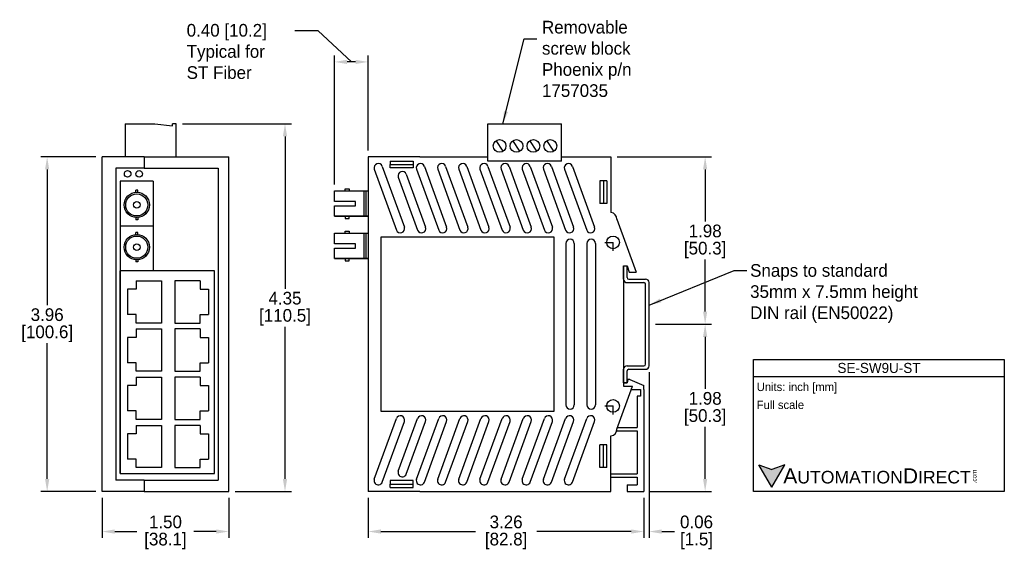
# Model space of a CAD drawing. Header units: inches. Extents: x 955.8 to 967.5, y 546 to 552.3.
import ezdxf

# ---------------------------------------------------------------- set-up
doc = ezdxf.new("R2010")
doc.units = ezdxf.units.IN
doc.header["$MEASUREMENT"] = 0
doc.linetypes.add('CENTER', pattern=[2, 1.25, -0.25, 0.25, -0.25])
for name, color, linetype in [('Centerline', 40, 'CENTER'), ('Dimensions', 140, 'Continuous'), ('Text', 140, 'Continuous')]:
    doc.layers.add(name, color=color, linetype=linetype)
doc.styles.add('\\M+2ABAC\\M+2A6A11', font='txt')
doc.dimstyles.get("Standard").update_dxf_attribs({"dimscale": 1.5, "dimtxt": 0.1, "dimasz": 0.1, "dimexe": 0.05, "dimexo": 0.05, "dimgap": 0.025, "dimtad": 0, "dimtih": 1, "dimtoh": 1, "dimrnd": 0.0005, "dimzin": 0, "dimdsep": 46, "dimtxsty": 'Standard', "dimcen": 0, "dimadec": 0, "dimazin": 0, "dimtfac": 1, "dimtofl": 0, "dimtmove": 0, "dimatfit": 3, "dimfxl": 0, "dimtolj": 1, "dimtzin": 0, "dimarcsym": 0})

# ---------------------------------------------------------------- blocks, each defined once
blk = doc.blocks.new('*D0')
at = {"layer": 'Defpoints', "color": 0}
for p in [(963.272, 548.701), (963.936, 548.701), (963.212, 546.721)]:
    blk.add_point(p, dxfattribs=at)
at = {"layer": 'Dimensions', "color": 0, "lineweight": -2}
for p, q in [((963.347, 548.701), (964.011, 548.701)), ((963.936, 548.551), (963.936, 547.936)), ((963.936, 546.871), (963.936, 547.486)), ((963.287, 546.721), (964.011, 546.721))]:
    blk.add_line(p, q, dxfattribs=at)
at = {"layer": 'Dimensions', "color": 0}
for points in [[(963.911, 548.551), (963.961, 548.551), (963.936, 548.701)], [(963.911, 546.871), (963.961, 546.871), (963.936, 546.721)]]:
    blk.add_solid(points, dxfattribs=at)
at = {"layer": 'Dimensions', "color": 0, "char_height": 0.15, "attachment_point": 5}
for s, insert in [('\\A1;1.98', (963.936, 547.823)), ('\\A1;[50.3]', (963.936, 547.598))]:
    blk.add_mtext(s, dxfattribs=dict(at, insert=insert))
blk = doc.blocks.new('*D1')
at = {"layer": 'Defpoints', "color": 0}
for p in [(962.822, 550.681), (963.272, 548.701), (963.936, 548.701)]:
    blk.add_point(p, dxfattribs=at)
at = {"layer": 'Dimensions', "color": 0, "lineweight": -2}
for p, q in [((962.897, 550.681), (964.011, 550.681)), ((963.936, 550.531), (963.936, 549.916)), ((963.936, 548.851), (963.936, 549.466)), ((963.347, 548.701), (964.011, 548.701))]:
    blk.add_line(p, q, dxfattribs=at)
at = {"layer": 'Dimensions', "color": 0}
for points in [[(963.911, 550.531), (963.961, 550.531), (963.936, 550.681)], [(963.911, 548.851), (963.961, 548.851), (963.936, 548.701)]]:
    blk.add_solid(points, dxfattribs=at)
at = {"layer": 'Dimensions', "color": 0, "char_height": 0.15, "attachment_point": 5}
for s, insert in [('\\A1;1.98', (963.936, 549.803)), ('\\A1;[50.3]', (963.936, 549.578))]:
    blk.add_mtext(s, dxfattribs=dict(at, insert=insert))
blk = doc.blocks.new('*D2')
at = {"layer": 'Defpoints', "color": 0}
for p in [(959.952, 546.721), (963.212, 546.721), (963.212, 546.249)]:
    blk.add_point(p, dxfattribs=at)
at = {"layer": 'Dimensions', "color": 0, "lineweight": -2}
for p, q in [((959.952, 546.646), (959.952, 546.174)), ((963.212, 546.646), (963.212, 546.174)), ((960.102, 546.249), (961.219, 546.249)), ((963.062, 546.249), (961.944, 546.249))]:
    blk.add_line(p, q, dxfattribs=at)
at = {"layer": 'Dimensions', "color": 0}
for points in [[(960.102, 546.274), (960.102, 546.224), (959.952, 546.249)], [(963.062, 546.274), (963.062, 546.224), (963.212, 546.249)]]:
    blk.add_solid(points, dxfattribs=at)
at = {"layer": 'Dimensions', "color": 0, "char_height": 0.15, "attachment_point": 5}
for s, insert in [('\\A1;3.26', (961.582, 546.362)), ('\\A1;[82.8]', (961.582, 546.137))]:
    blk.add_mtext(s, dxfattribs=dict(at, insert=insert))
blk = doc.blocks.new('*D3')
at = {"layer": 'Defpoints', "color": 0}
for p in [(963.272, 548.208), (963.212, 546.721), (963.272, 546.249)]:
    blk.add_point(p, dxfattribs=at)
at = {"layer": 'Dimensions', "color": 0, "lineweight": -2}
for p, q in [((963.272, 548.133), (963.272, 546.174)), ((963.212, 546.646), (963.212, 546.174)), ((963.062, 546.249), (962.912, 546.249)), ((963.422, 546.249), (963.572, 546.249))]:
    blk.add_line(p, q, dxfattribs=at)
at = {"layer": 'Dimensions', "color": 0}
for points in [[(963.062, 546.274), (963.062, 546.224), (963.212, 546.249)], [(963.422, 546.274), (963.422, 546.224), (963.272, 546.249)]]:
    blk.add_solid(points, dxfattribs=at)
at = {"layer": 'Dimensions', "color": 0, "char_height": 0.15, "attachment_point": 5}
for s, insert in [('\\A1;0.06', (963.834, 546.362)), ('\\A1;[1.5]', (963.834, 546.137))]:
    blk.add_mtext(s, dxfattribs=dict(at, insert=insert))
blk = doc.blocks.new('*D5')
at = {"layer": 'Defpoints', "color": 0}
for p in [(957.678, 551.071), (958.303, 546.721), (958.967, 546.721)]:
    blk.add_point(p, dxfattribs=at)
at = {"layer": 'Dimensions', "color": 0, "lineweight": -2}
for p, q in [((957.753, 551.071), (959.042, 551.071)), ((958.967, 550.921), (958.967, 549.121)), ((958.967, 546.871), (958.967, 548.671)), ((958.378, 546.721), (959.042, 546.721))]:
    blk.add_line(p, q, dxfattribs=at)
at = {"layer": 'Dimensions', "color": 0}
for points in [[(958.942, 550.921), (958.992, 550.921), (958.967, 551.071)], [(958.942, 546.871), (958.992, 546.871), (958.967, 546.721)]]:
    blk.add_solid(points, dxfattribs=at)
at = {"layer": 'Dimensions', "color": 0, "char_height": 0.15, "attachment_point": 5}
for s, insert in [('\\A1;4.35', (958.967, 549.008)), ('\\A1;[110.5]', (958.967, 548.783))]:
    blk.add_mtext(s, dxfattribs=dict(at, insert=insert))
blk = doc.blocks.new('*D6')
at = {"layer": 'Defpoints', "color": 0}
for p in [(956.803, 546.721), (958.303, 546.721), (956.803, 546.249)]:
    blk.add_point(p, dxfattribs=at)
at = {"layer": 'Dimensions', "color": 0, "lineweight": -2}
for p, q in [((956.803, 546.646), (956.803, 546.174)), ((958.303, 546.646), (958.303, 546.174)), ((956.953, 546.249), (957.215, 546.249)), ((958.153, 546.249), (957.89, 546.249))]:
    blk.add_line(p, q, dxfattribs=at)
at = {"layer": 'Dimensions', "color": 0}
for points in [[(956.953, 546.274), (956.953, 546.224), (956.803, 546.249)], [(958.153, 546.274), (958.153, 546.224), (958.303, 546.249)]]:
    blk.add_solid(points, dxfattribs=at)
at = {"layer": 'Dimensions', "color": 0, "char_height": 0.15, "attachment_point": 5}
for s, insert in [('\\A1;1.50', (957.553, 546.362)), ('\\A1;[38.1]', (957.553, 546.137))]:
    blk.add_mtext(s, dxfattribs=dict(at, insert=insert))
blk = doc.blocks.new('*D7')
at = {"layer": 'Defpoints', "color": 0}
for p in [(956.154, 550.681), (956.803, 550.681), (956.803, 546.721)]:
    blk.add_point(p, dxfattribs=at)
at = {"layer": 'Dimensions', "color": 0, "lineweight": -2}
for p, q in [((956.728, 550.681), (956.079, 550.681)), ((956.154, 550.531), (956.154, 548.926)), ((956.154, 546.871), (956.154, 548.476)), ((956.728, 546.721), (956.079, 546.721))]:
    blk.add_line(p, q, dxfattribs=at)
at = {"layer": 'Dimensions', "color": 0}
for points in [[(956.129, 550.531), (956.179, 550.531), (956.154, 550.681)], [(956.129, 546.871), (956.179, 546.871), (956.154, 546.721)]]:
    blk.add_solid(points, dxfattribs=at)
at = {"layer": 'Dimensions', "color": 0, "char_height": 0.15, "attachment_point": 5}
for s, insert in [('\\A1;3.96', (956.154, 548.813)), ('\\A1;[100.6]', (956.154, 548.588))]:
    blk.add_mtext(s, dxfattribs=dict(at, insert=insert))
blk = doc.blocks.new('*D9')
at = {"layer": 'Defpoints', "color": 0}
for p in [(959.552, 551.803), (959.952, 550.681), (959.552, 550.277)]:
    blk.add_point(p, dxfattribs=at)
at = {"layer": 'Dimensions', "color": 0, "lineweight": -2}
for p, q in [((959.552, 550.352), (959.552, 551.878)), ((959.952, 550.756), (959.952, 551.878)), ((959.802, 551.803), (959.702, 551.803))]:
    blk.add_line(p, q, dxfattribs=at)
at = {"layer": 'Dimensions', "color": 0}
for points in [[(959.702, 551.828), (959.702, 551.778), (959.552, 551.803)], [(959.802, 551.828), (959.802, 551.778), (959.952, 551.803)]]:
    blk.add_solid(points, dxfattribs=at)

msp = doc.modelspace()

# ---------------------------------------------------------------- hatches: boundary and pattern name
at = {"layer": 'Dimensions'}
msp.add_hatch(color=256, dxfattribs=at).paths.add_polyline_path([(964.877, 547.039), (964.724, 546.983), (964.571, 547.039), (964.724, 546.774)])

# ---------------------------------------------------------------- linework, layer by layer
for p, q in [((957.078, 551.071), (957.428, 551.071)), ((957.078, 551.071), (957.078, 550.681)), ((957.428, 551.071), (957.637, 551.046, 45)), ((957.678, 551.071), (957.637, 551.071)), ((957.637, 551.046, 45), (957.637, 551.071, 45)), ((957.678, 550.681), (957.678, 551.071)), ((961.366, 550.681), (961.366, 551.071)), ((961.366, 551.071, 0.03), (962.238, 551.071, 0.03)), ((962.238, 550.681), (962.238, 551.071)), ((961.546, 550.747, 0.03), (961.463, 550.872, 0.03)), ((961.746, 550.747, 0.04), (961.663, 550.872, 0.04)), ((961.946, 550.747, 0.03), (961.863, 550.872, 0.03)), ((962.146, 550.747, 0.04), (962.063, 550.872, 0.04)), ((956.803, 546.721), (956.803, 550.681)), ((957.303, 550.681), (956.803, 550.681)), ((957.303, 550.681), (957.303, 550.546)), ((957.303, 550.681), (957.303, 550.546)), ((957.303, 550.681), (958.303, 550.681)), ((958.303, 546.721), (958.303, 550.681)), ((959.952, 550.681), (959.952, 546.721)), ((960.112, 550.681), (959.952, 550.681)), ((960.562, 550.681), (960.112, 550.681)), ((960.212, 550.631), (960.212, 550.591)), ((960.212, 550.631), (960.482, 550.631)), ((960.212, 550.591), (960.482, 550.591)), ((960.212, 550.551), (960.212, 550.591)), ((960.482, 550.631), (960.482, 550.591)), ((960.482, 550.591), (960.482, 550.551)), ((960.562, 550.681), (961.366, 550.681)), ((961.366, 550.631, 0.03), (961.366, 550.681)), ((962.238, 550.631, 0.03), (961.366, 550.631, 0.03)), ((962.238, 550.681), (962.492, 550.681)), ((962.238, 550.631, 0.03), (962.238, 550.681)), ((962.492, 550.681), (962.732, 550.681)), ((962.732, 550.681), (962.822, 550.681)), ((962.822, 550.681), (962.822, 550.681)), ((962.822, 550.681), (962.822, 550.023)), ((957.303, 550.546), (956.965, 550.546)), ((956.965, 550.546), (956.965, 546.855)), ((957.303, 550.546), (958.178, 550.546)), ((958.178, 550.546), (958.178, 546.855)), ((960.023, 550.534, 45), (960.285, 549.815, 45)), ((960.117, 550.568, 45), (960.379, 549.849, 45)), ((960.482, 550.551), (960.212, 550.551)), ((960.401, 550.474, 45), (960.629, 549.849, 45)), ((960.523, 550.534, 45), (960.785, 549.815, 45)), ((960.617, 550.568, 45), (960.879, 549.849, 45)), ((960.773, 550.534, 45), (961.035, 549.815, 45)), ((960.867, 550.568, 45), (961.129, 549.849, 45)), ((961.023, 550.534, 45), (961.285, 549.815, 45)), ((961.117, 550.568, 45), (961.379, 549.849, 45)), ((961.273, 550.534, 45), (961.535, 549.815, 45)), ((961.367, 550.568, 45), (961.629, 549.849, 45)), ((961.523, 550.534, 45), (961.785, 549.815, 45)), ((961.617, 550.568, 45), (961.879, 549.849, 45)), ((961.773, 550.534, 45), (962.035, 549.815, 45)), ((961.867, 550.568, 45), (962.129, 549.849, 45)), ((962.023, 550.534, 45), (962.285, 549.815, 45)), ((962.117, 550.568, 45), (962.379, 549.849, 45)), ((962.273, 550.534, 45), (962.535, 549.815, 45)), ((962.367, 550.568, 45), (962.629, 549.849, 45)), ((957.019, 550.393, -45), (957.019, 549.331, -45)), ((957.409, 550.393, -45), (957.019, 550.393, -45)), ((957.409, 550.393, -45), (957.409, 549.331, -45)), ((960.307, 550.44, 45), (960.535, 549.815, 45)), ((962.692, 550.397), (962.692, 550.127)), ((962.732, 550.397), (962.692, 550.397)), ((962.732, 550.397), (962.732, 550.127)), ((962.772, 550.397), (962.732, 550.397)), ((962.772, 550.397), (962.772, 550.127)), ((957.202, 550.261), (957.202, 550.287)), ((957.226, 550.287), (957.202, 550.287)), ((957.226, 550.261), (957.226, 550.287)), ((959.552, 550.277), (959.952, 550.277)), ((959.552, 550.152), (959.552, 550.277)), ((959.677, 550.277), (959.677, 550.302)), ((959.677, 550.302), (959.727, 550.302)), ((959.727, 550.302), (959.727, 550.277)), ((959.902, 549.977), (959.902, 550.277)), ((959.927, 549.977), (959.927, 550.277)), ((959.802, 550.152), (959.552, 550.152)), ((959.802, 550.102), (959.802, 550.152)), ((962.732, 550.127), (962.692, 550.127)), ((962.772, 550.127), (962.732, 550.127)), ((959.552, 550.102), (959.802, 550.102)), ((959.552, 549.977), (959.552, 550.102)), ((957.202, 549.962), (957.202, 549.937)), ((957.226, 549.937), (957.202, 549.937)), ((957.226, 549.962), (957.226, 549.937)), ((959.952, 549.977), (959.552, 549.977)), ((959.552, 549.977), (959.952, 549.977)), ((959.677, 549.977), (959.677, 549.952)), ((959.677, 549.952), (959.727, 549.952)), ((959.727, 549.952), (959.727, 549.977)), ((962.892, 549.943), (963.119, 549.318)), ((957.409, 549.862, -45), (957.019, 549.862, -45)), ((957.202, 549.761), (957.202, 549.787)), ((957.226, 549.787), (957.202, 549.787)), ((957.226, 549.761), (957.226, 549.787)), ((959.552, 549.652), (959.552, 549.777)), ((959.552, 549.777), (959.952, 549.777)), ((959.677, 549.802), (959.727, 549.802)), ((959.677, 549.777), (959.677, 549.802)), ((959.727, 549.802), (959.727, 549.777)), ((959.902, 549.477), (959.902, 549.777)), ((959.927, 549.477), (959.927, 549.777)), ((959.802, 549.652), (959.552, 549.652)), ((959.802, 549.602), (959.802, 549.652)), ((960.102, 549.731), (960.102, 547.671)), ((962.152, 549.731), (960.102, 549.731)), ((962.152, 547.671), (962.152, 549.731)), ((962.288, 549.656), (962.288, 547.746)), ((962.388, 549.656), (962.388, 547.746)), ((962.538, 549.656), (962.538, 547.746)), ((962.638, 549.656), (962.638, 547.746)), ((959.552, 549.602), (959.802, 549.602)), ((959.552, 549.477), (959.552, 549.602)), ((957.202, 549.462), (957.202, 549.437)), ((957.226, 549.437), (957.202, 549.437)), ((957.226, 549.462), (957.226, 549.437)), ((959.552, 549.477), (959.952, 549.477)), ((959.952, 549.477), (959.552, 549.477)), ((959.677, 549.477), (959.677, 549.452)), ((959.677, 549.452), (959.727, 549.452)), ((959.727, 549.452), (959.727, 549.477)), ((957.019, 546.936, -45), (957.019, 549.331, -45)), ((958.134, 549.331, -45), (957.019, 549.331, -45)), ((957.019, 549.331, -45), (957.019, 546.936, -45)), ((958.134, 546.936, -45), (958.134, 549.331, -45)), ((962.972, 549.393), (962.972, 547.968)), ((962.972, 549.393), (963.012, 549.393)), ((962.972, 549.393), (963.012, 549.393)), ((962.972, 549.233), (962.972, 549.393)), ((963.012, 549.393), (963.039, 549.318)), ((963.012, 549.253), (963.012, 549.393)), ((963.039, 549.318), (963.119, 549.318)), ((957.205, 549.215), (957.205, 549.115)), ((957.205, 549.215), (957.505, 549.215)), ((957.505, 549.215), (957.505, 548.715)), ((957.664, 549.215), (957.664, 548.715)), ((957.964, 549.215), (957.664, 549.215)), ((957.964, 549.215), (957.964, 549.115)), ((963.012, 549.193), (963.212, 549.193)), ((963.032, 549.233), (963.232, 549.233)), ((963.272, 548.208), (963.272, 549.193)), ((957.105, 549.115), (957.105, 548.815)), ((957.205, 549.115), (957.105, 549.115)), ((957.964, 549.115), (958.064, 549.115)), ((958.064, 549.115), (958.064, 548.815)), ((963.232, 548.228), (963.232, 549.173)), ((957.205, 548.815), (957.105, 548.815)), ((957.205, 548.715), (957.205, 548.815)), ((957.505, 548.715), (957.205, 548.715)), ((957.664, 548.715), (957.964, 548.715)), ((957.964, 548.815), (958.064, 548.815)), ((957.964, 548.715), (957.964, 548.815)), ((957.205, 548.645), (957.205, 548.545)), ((957.205, 548.645), (957.505, 548.645)), ((957.505, 548.645), (957.505, 548.145)), ((957.664, 548.645), (957.664, 548.145)), ((957.964, 548.645), (957.664, 548.645)), ((957.964, 548.645), (957.964, 548.545)), ((957.105, 548.545), (957.105, 548.245)), ((957.205, 548.545), (957.105, 548.545)), ((957.964, 548.545), (958.064, 548.545)), ((958.064, 548.545), (958.064, 548.245)), ((957.205, 548.245), (957.105, 548.245)), ((957.205, 548.145), (957.205, 548.245)), ((957.505, 548.145), (957.205, 548.145)), ((957.664, 548.145), (957.964, 548.145)), ((957.964, 548.245), (958.064, 548.245)), ((957.964, 548.145), (957.964, 548.245)), ((962.972, 548.008), (962.972, 548.168)), ((963.012, 548.208), (963.212, 548.208)), ((963.012, 548.008), (963.012, 548.148)), ((963.032, 548.168), (963.232, 548.168)), ((957.205, 548.075), (957.205, 547.975)), ((957.205, 548.075), (957.505, 548.075)), ((957.505, 548.075), (957.505, 547.575)), ((957.664, 548.075), (957.664, 547.575)), ((957.964, 548.075), (957.664, 548.075)), ((957.964, 548.075), (957.964, 547.975)), ((963.02, 548.048), (963.012, 548.008)), ((963.045, 548.048), (963.02, 548.048)), ((963.045, 548.048), (963.212, 547.978)), ((957.105, 547.975), (957.105, 547.675)), ((957.205, 547.975), (957.105, 547.975)), ((957.964, 547.975), (958.064, 547.975)), ((958.064, 547.975), (958.064, 547.675)), ((962.892, 547.459), (963.077, 547.968)), ((963.012, 548.008), (962.972, 548.008)), ((962.972, 548.008), (963.012, 548.008)), ((962.972, 547.968), (963.077, 547.968)), ((963.063, 547.928), (963.132, 547.928)), ((963.132, 547.928), (963.172, 547.928)), ((963.172, 547.928), (963.172, 547.848)), ((963.212, 547.928), (963.212, 547.978)), ((963.212, 547.928), (963.212, 546.721)), ((963.172, 547.848), (963.132, 547.848)), ((963.132, 547.848), (963.132, 547.479)), ((957.205, 547.675), (957.105, 547.675)), ((957.205, 547.575), (957.205, 547.675)), ((957.964, 547.675), (958.064, 547.675)), ((957.964, 547.575), (957.964, 547.675)), ((960.102, 547.671), (962.152, 547.671)), ((957.505, 547.575), (957.205, 547.575)), ((957.664, 547.575), (957.964, 547.575)), ((960.023, 546.868, 45), (960.285, 547.586, 45)), ((960.117, 546.834, 45), (960.379, 547.552, 45)), ((960.307, 546.962, 45), (960.535, 547.586, 45)), ((960.401, 546.928, 45), (960.629, 547.552, 45)), ((960.523, 546.868, 45), (960.785, 547.586, 45)), ((960.617, 546.834, 45), (960.879, 547.552, 45)), ((960.773, 546.868, 45), (961.035, 547.586, 45)), ((960.867, 546.834, 45), (961.129, 547.552, 45)), ((961.023, 546.868, 45), (961.285, 547.586, 45)), ((961.117, 546.834, 45), (961.379, 547.552, 45)), ((961.273, 546.868, 45), (961.535, 547.586, 45)), ((961.367, 546.834, 45), (961.629, 547.552, 45)), ((961.523, 546.868, 45), (961.785, 547.586, 45)), ((961.617, 546.834, 45), (961.879, 547.552, 45)), ((961.773, 546.868, 45), (962.035, 547.586, 45)), ((961.867, 546.834, 45), (962.129, 547.552, 45)), ((962.023, 546.868, 45), (962.285, 547.586, 45)), ((962.117, 546.834, 45), (962.379, 547.552, 45)), ((962.273, 546.868, 45), (962.535, 547.586, 45)), ((962.367, 546.834, 45), (962.629, 547.552, 45)), ((957.205, 547.505), (957.205, 547.405)), ((957.205, 547.505), (957.505, 547.505)), ((957.505, 547.505), (957.505, 547.005)), ((957.664, 547.505), (957.664, 547.005)), ((957.964, 547.505), (957.664, 547.505)), ((957.964, 547.505), (957.964, 547.405)), ((962.889, 547.439, -0.017), (963.132, 547.439, -0.017)), ((962.899, 547.479, -0.017), (963.132, 547.479, -0.017)), ((963.132, 547.439), (963.132, 546.931)), ((957.105, 547.405), (957.105, 547.105)), ((957.205, 547.405), (957.105, 547.405)), ((957.964, 547.405), (958.064, 547.405)), ((958.064, 547.405), (958.064, 547.105)), ((962.822, 546.721), (962.822, 547.379)), ((962.732, 547.275), (962.692, 547.275)), ((962.692, 547.005), (962.692, 547.275)), ((962.732, 547.005), (962.732, 547.275)), ((962.732, 547.275), (962.732, 547.275)), ((962.772, 547.275), (962.732, 547.275)), ((962.772, 547.005), (962.772, 547.275)), ((957.205, 547.105), (957.105, 547.105)), ((957.205, 547.005), (957.205, 547.105)), ((957.964, 547.105), (958.064, 547.105)), ((957.964, 547.005), (957.964, 547.105)), ((957.505, 547.005), (957.205, 547.005)), ((957.664, 547.005), (957.964, 547.005)), ((962.732, 547.005), (962.692, 547.005)), ((962.772, 547.005), (962.732, 547.005)), ((957.303, 546.855), (956.965, 546.855)), ((957.019, 546.936, -45), (958.134, 546.936, -45)), ((957.303, 546.855), (957.303, 546.721)), ((957.303, 546.855), (957.303, 546.721)), ((957.303, 546.855), (958.178, 546.855)), ((960.212, 546.851), (960.212, 546.811)), ((960.482, 546.851), (960.212, 546.851)), ((960.482, 546.811), (960.482, 546.851)), ((962.822, 546.931), (963.132, 546.931)), ((962.822, 546.891), (963.132, 546.891)), ((963.132, 546.891), (963.132, 546.801)), ((960.212, 546.811), (960.482, 546.811)), ((960.212, 546.771), (960.212, 546.811)), ((960.212, 546.771), (960.482, 546.771)), ((960.482, 546.771), (960.482, 546.811)), ((963.012, 546.801), (963.012, 546.721)), ((963.012, 546.801), (963.132, 546.801)), ((957.303, 546.721), (956.803, 546.721)), ((957.303, 546.721), (958.303, 546.721)), ((960.112, 546.721), (959.952, 546.721)), ((960.562, 546.721), (960.112, 546.721)), ((960.562, 546.721), (962.492, 546.721)), ((962.492, 546.721), (962.732, 546.721)), ((962.732, 546.721), (962.822, 546.721)), ((963.012, 546.721), (963.212, 546.721))]:
    msp.add_line(p, q)
for centre, radius in [((961.505, 550.809, 0.03), 0.075), ((961.705, 550.809, 0.03), 0.075), ((961.905, 550.809, 0.03), 0.075), ((962.105, 550.809, 0.03), 0.075), ((957.106, 550.478, -45), 0.039), ((957.242, 550.478, -45), 0.039), ((957.214, 550.112), 0.15), ((957.214, 550.112), 0.131), ((957.214, 550.112), 0.039), ((957.214, 549.612), 0.15), ((957.214, 549.612), 0.131), ((957.214, 549.612), 0.039), ((962.847, 549.668, -0.019), 0.075), ((962.847, 547.734, -0.019), 0.075)]:
    msp.add_circle(centre, radius)
for centre, radius, start, end in [((960.07, 550.551, 45), 0.05, 20, 200), ((960.57, 550.551, 45), 0.05, 20, 200), ((960.82, 550.551, 45), 0.05, 20, 200), ((961.07, 550.551, 45), 0.05, 20, 200), ((961.32, 550.551, 45), 0.05, 20, 200), ((961.57, 550.551, 45), 0.05, 20, 200), ((961.82, 550.551, 45), 0.05, 20, 200), ((962.07, 550.551, 45), 0.05, 20, 200), ((962.32, 550.551, 45), 0.05, 20, 200), ((960.354, 550.457, 45), 0.05, 20, 200), ((962.812, 549.943, 0.003), 0.0806, 358.8178, 82.875), ((960.332, 549.832, 45), 0.05, 200, 20), ((960.582, 549.832, 45), 0.05, 200, 20), ((960.832, 549.832, 45), 0.05, 200, 20), ((961.082, 549.832, 45), 0.05, 200, 20), ((961.332, 549.832, 45), 0.05, 200, 20), ((961.582, 549.832, 45), 0.05, 200, 20), ((961.832, 549.832, 45), 0.05, 200, 20), ((962.082, 549.832, 45), 0.05, 200, 20), ((962.332, 549.832, 45), 0.05, 200, 20), ((962.582, 549.832, 45), 0.05, 200, 20), ((962.338, 549.656), 0.05, 0, 180), ((962.588, 549.656), 0.05, 0, 180), ((963.012, 549.233), 0.04, 180, 270), ((963.032, 549.253), 0.02, 180, 270), ((963.212, 549.173), 0.02, 0, 90), ((963.232, 549.193), 0.04, 0, 90), ((963.012, 548.168), 0.04, 90, 180), ((963.032, 548.148), 0.02, 90, 180), ((963.212, 548.228), 0.02, 270, 0), ((963.232, 548.208), 0.04, 270, 0), ((962.338, 547.746), 0.05, 180, 0), ((962.588, 547.746), 0.05, 180, 0), ((960.332, 547.569, 45), 0.05, 340, 160), ((960.582, 547.569, 45), 0.05, 340, 160), ((960.832, 547.569, 45), 0.05, 340, 160), ((961.082, 547.569, 45), 0.05, 340, 160), ((961.332, 547.569, 45), 0.05, 340, 160), ((961.582, 547.569, 45), 0.05, 340, 160), ((961.832, 547.569, 45), 0.05, 340, 160), ((962.082, 547.569, 45), 0.05, 340, 160), ((962.332, 547.569, 45), 0.05, 340, 160), ((962.582, 547.569, 45), 0.05, 340, 160), ((962.812, 547.459, 0.003), 0.0806, 277.125, 1.1822), ((960.07, 546.851, 45), 0.05, 160, 340), ((960.354, 546.945, 45), 0.05, 160, 340), ((960.57, 546.851, 45), 0.05, 160, 340), ((960.82, 546.851, 45), 0.05, 160, 340), ((961.07, 546.851, 45), 0.05, 160, 340), ((961.32, 546.851, 45), 0.05, 160, 340), ((961.57, 546.851, 45), 0.05, 160, 340), ((961.82, 546.851, 45), 0.05, 160, 340), ((962.07, 546.851, 45), 0.05, 160, 340), ((962.32, 546.851, 45), 0.05, 160, 340)]:
    msp.add_arc(centre, radius, start, end)
at = {"layer": 'Centerline', "ltscale": 0.05}
for p, q in [((962.847, 549.569), (962.847, 549.767)), ((962.847, 549.569, -0.019), (962.847, 549.767, -0.019)), ((962.748, 549.668, -0.019), (962.946, 549.668, -0.019)), ((962.847, 547.635, -0.019), (962.847, 547.832, -0.019)), ((962.847, 547.635, -0.037), (962.847, 547.832, -0.037)), ((962.748, 547.734, -0.037), (962.946, 547.734, -0.037))]:
    msp.add_line(p, q, dxfattribs=at)
at = {"layer": 'Dimensions'}
for p, q in [((959.359, 552.169), (959.085, 552.169)), ((959.752, 551.803), (959.359, 552.169))]:
    msp.add_line(p, q, dxfattribs=at)
at = {"layer": 'Text'}
for p, q in [((964.509, 548.282), (967.474, 548.282)), ((964.509, 546.721), (964.509, 548.282)), ((967.474, 548.282), (967.474, 546.721)), ((964.509, 548.083), (967.474, 548.083)), ((964.724, 546.774), (964.571, 547.039)), ((964.571, 547.039), (964.724, 546.983)), ((964.724, 546.774), (964.877, 547.039)), ((964.877, 547.039), (964.724, 546.983)), ((967.474, 546.721), (964.509, 546.721))]:
    msp.add_line(p, q, dxfattribs=at)

# ---------------------------------------------------------------- texts
at = {"layer": 'Dimensions', "insert": (957.804, 552.252), "char_height": 0.15, "width": 1.48622, "attachment_point": 1}
msp.add_mtext('0.40 [10.2]\\PTypical for\\PST Fiber', dxfattribs=at)
at = {"layer": 'Dimensions', "char_height": 0.15, "attachment_point": 1}
for s, insert in [('Removable\\Pscrew block\\PPhoenix p/n\\P1757035', (962.006, 552.289)), ('Snaps to standard\\P35mm x 7.5mm height\\PDIN rail (EN50022)', (964.468, 549.412))]:
    msp.add_mtext(s, dxfattribs=dict(at, insert=insert))
at = {"layer": 'Text', "style": '\\M+2ABAC\\M+2A6A11'}
for s, insert, char_height, width, attachment_point in [('SE-SW9U-ST', (965.992, 548.183), 0.1191, 2.96495, 5), ('{\\fArial|b0|i0|c0|p34;     \\H1.2x;A\\H0.8333x;UTOMATION\\H1.2x;D\\H0.8333x;IRECT}', (964.571, 546.906), 0.14886, 2.52611, 4)]:
    msp.add_mtext(s, dxfattribs=dict(at, insert=insert, char_height=char_height, width=width, attachment_point=attachment_point))
at = {"layer": 'Text', "char_height": 0.09924, "attachment_point": 4}
for s, insert, width in [(' Units: inch [mm]', (964.509, 547.945), 3.56465), (' Full scale', (964.509, 547.747), 3.55497)]:
    msp.add_mtext(s, dxfattribs=dict(at, insert=insert, width=width))
at = {"layer": 'Text', "insert": (967.092, 546.819), "char_height": 0.05359, "width": 0.1588, "attachment_point": 1, "rotation": 90, "style": '\\M+2ABAC\\M+2A6A11'}
msp.add_mtext('{\\fArial|b0|i0|c0|p34;.com}', dxfattribs=at)

# ---------------------------------------------------------------- dimensions: what is measured, and where the dimension line sits
at = {"layer": 'Dimensions'}
dim = msp.add_linear_dim(base=(959.552, 551.803), p1=(959.952, 550.681), p2=(959.552, 550.277), text=' ', dimstyle='Standard', override={"dimpost": '\\X'}, dxfattribs=at)
dim.commit()
dim.dimension.update_dxf_attribs({"geometry": '*D9', "text_midpoint": (959.752, 551.803)})
for base, p1, p2, picture, middle in [((958.967, 546.721), (957.678, 551.071), (958.303, 546.721), '*D5', (958.967, 548.896)), ((956.154, 550.681), (956.803, 546.721), (956.803, 550.681), '*D7', (956.154, 548.701)), ((963.936, 548.701), (962.822, 550.681), (963.272, 548.701), '*D1', (963.936, 549.691)), ((963.936, 548.701), (963.212, 546.721), (963.272, 548.701), '*D0', (963.936, 547.711))]:
    dim = msp.add_linear_dim(base=base, p1=p1, p2=p2, angle=90, dimstyle='Standard', override={"dimpost": '\\X'}, dxfattribs=at)
    dim.commit()
    dim.dimension.update_dxf_attribs({"geometry": picture, "text_midpoint": middle})
for base, p1, p2, picture, middle in [((963.272, 546.249), (963.212, 546.721), (963.272, 548.208), '*D3', (963.834, 546.249)), ((956.803, 546.249), (958.303, 546.721), (956.803, 546.721), '*D6', (957.553, 546.249)), ((963.212, 546.249), (959.952, 546.721), (963.212, 546.721), '*D2', (961.582, 546.249))]:
    dim = msp.add_linear_dim(base=base, p1=p1, p2=p2, dimstyle='Standard', override={"dimpost": '\\X'}, dxfattribs=at)
    dim.commit()
    dim.dimension.update_dxf_attribs({"geometry": picture, "text_midpoint": middle})

# ---------------------------------------------------------------- leaders
at = {"layer": 'Dimensions', "annotation_type": 0, "has_hookline": 1, "hookline_direction": 0}
for points, text_width in [([(961.544, 551.071), (961.794, 552.075), (961.944, 552.075)], 1.525), ([(963.272, 548.926), (964.28, 549.337), (964.43, 549.337)], 2.6)]:
    msp.add_leader(points, dimstyle='Standard', override={"dimgap": 0.025, "dimtad": 0}, dxfattribs=dict(at, text_width=text_width))

doc.saveas('drawing.dxf')
